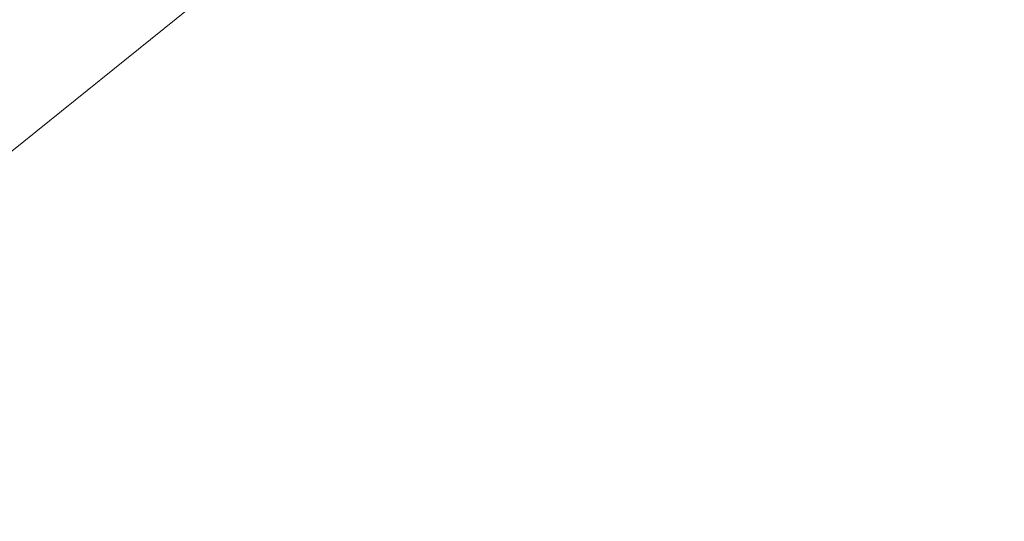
# Model space of a CAD drawing. Header units: millimetres. Extents: x 38389465 to 38395088, y 2473666 to 2480744.
# Tile 168 of 256: x 38389810.1588 to 38389810.2101, y 2479597.9549 to 2479597.981. Entities that reach past the tile are written whole.
import ezdxf

# ---------------------------------------------------------------- set-up
doc = ezdxf.new("R2010")
doc.units = ezdxf.units.MM
doc.header["$LTSCALE"] = 2
doc.linetypes.add('CENTER2', pattern=[1.125, 0.75, -0.125, 0.125, -0.125])
doc.layers.get('0').update_dxf_attribs({"linetype": 'CONTINUOUS', "lineweight": 9})
doc.layers.add('u-road', color=4, linetype='CONTINUOUS')
doc.layers.add('路面铺装', color=143, linetype='CENTER2')
doc.layers.add('下沉式地面绿化', color=80, linetype='CONTINUOUS', lineweight=9)

# ---------------------------------------------------------------- blocks, each defined once
blk = doc.blocks.new('Z-道路')
at = {"layer": 'u-road', "flags": 128}
blk.add_lwpolyline([(-1246.874987, -834.034504), (-1246.874987, -834.034504, -0.414215), (-1248.697022, -850.907017), (-1286.084506, -881.006514, -0.414214), (-1302.956987, -879.184418), (-1314.370313, -865.007519, -0.414214), (-1312.548201, -848.135059), (-1275.160674, -818.035666, -0.414211), (-1258.28827, -819.857708), (-1258.28827, -819.857708)], format="xyb", dxfattribs=at)
blk = doc.blocks.new('fsd1fsdf2')
at = {"layer": '下沉式地面绿化', "linetype": 'ByBlock', "flags": 128}
blk.add_lwpolyline([(-378.654749, -549.4936), (-423.509381, -585.607625, -0.298425), (-436.023578, -581.558277), (-447.436898, -567.381511, -0.414214), (-445.614857, -550.509043), (-408.227434, -520.409471, -0.414214), (-391.354967, -522.231511), (-387.848483, -526.587002), (-390.569508, -528.777624), (-399.037541, -518.260972), (-449.195819, -558.642153), (-428.125144, -584.814436), (-377.965331, -544.434244), (-386.807615, -533.451825), (-384.085876, -531.260629), (-379.941647, -536.408278, -0.298301), (-378.654749, -549.4936)], format="xyb", close=True, dxfattribs=at)

msp = doc.modelspace()

# ---------------------------------------------------------------- block references
at = {"color": 3, "linetype": 'ByBlock'}
msp.add_blockref('fsd1fsdf2', (38390232.539321, 2480182.673278), dxfattribs=at)
at = {"layer": '路面铺装', "linetype": 'ByBlock'}
msp.add_blockref('Z-道路', (38391099.471011, 2480480.311145), dxfattribs=at)

doc.saveas('drawing.dxf')
